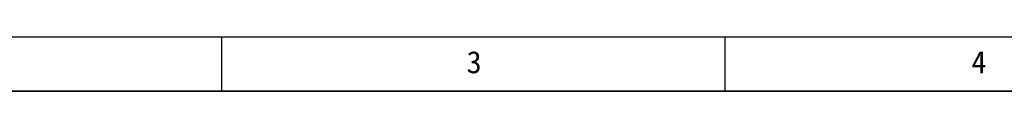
# Model space of a CAD drawing. Header units: millimetres. Extents: x -47 to 199, y -56 to 203.
# Tile 27 of 157: x 26 to 97, y 105 to 109. Entities that reach past the tile are written whole.
import ezdxf

# ---------------------------------------------------------------- set-up
doc = ezdxf.new("R2010")
doc.units = ezdxf.units.MM
doc.header["$LTSCALE"] = 1.21
doc.header["$MEASUREMENT"] = 0
doc.layers.add('____-____46_DXF_FORMAT', color=7, linetype='CONTINUOUS')
doc.styles.add('TEXTSTYLE_2', font='simsun.ttc')

msp = doc.modelspace()

# ---------------------------------------------------------------- linework, layer by layer
at = {"layer": '____-____46_DXF_FORMAT', "color": 4, "linetype": 'Continuous'}
for p, q in [((-46.588, 108.816), (186.925, 108.816)), ((40.296, 104.868), (40.296, 108.799)), ((76.994, 104.868), (76.994, 108.799)), ((-37.153, 104.868), (146.322, 104.868)), ((182.994, 104.868), (-37.153, 104.868))]:
    msp.add_line(p, q, dxfattribs=at)

# ---------------------------------------------------------------- texts
at = {"layer": '____-____46_DXF_FORMAT', "color": 4, "linetype": 'Continuous', "char_height": 1.617, "width": 1.61664, "attachment_point": 1, "line_spacing_factor": 0.9, "style": 'TEXTSTYLE_2', "bg_fill": 2}
for s, insert in [('3', (58.142, 107.784)), ('4', (94.936, 107.784))]:
    msp.add_mtext(s, dxfattribs=dict(at, insert=insert))

doc.saveas('drawing.dxf')
